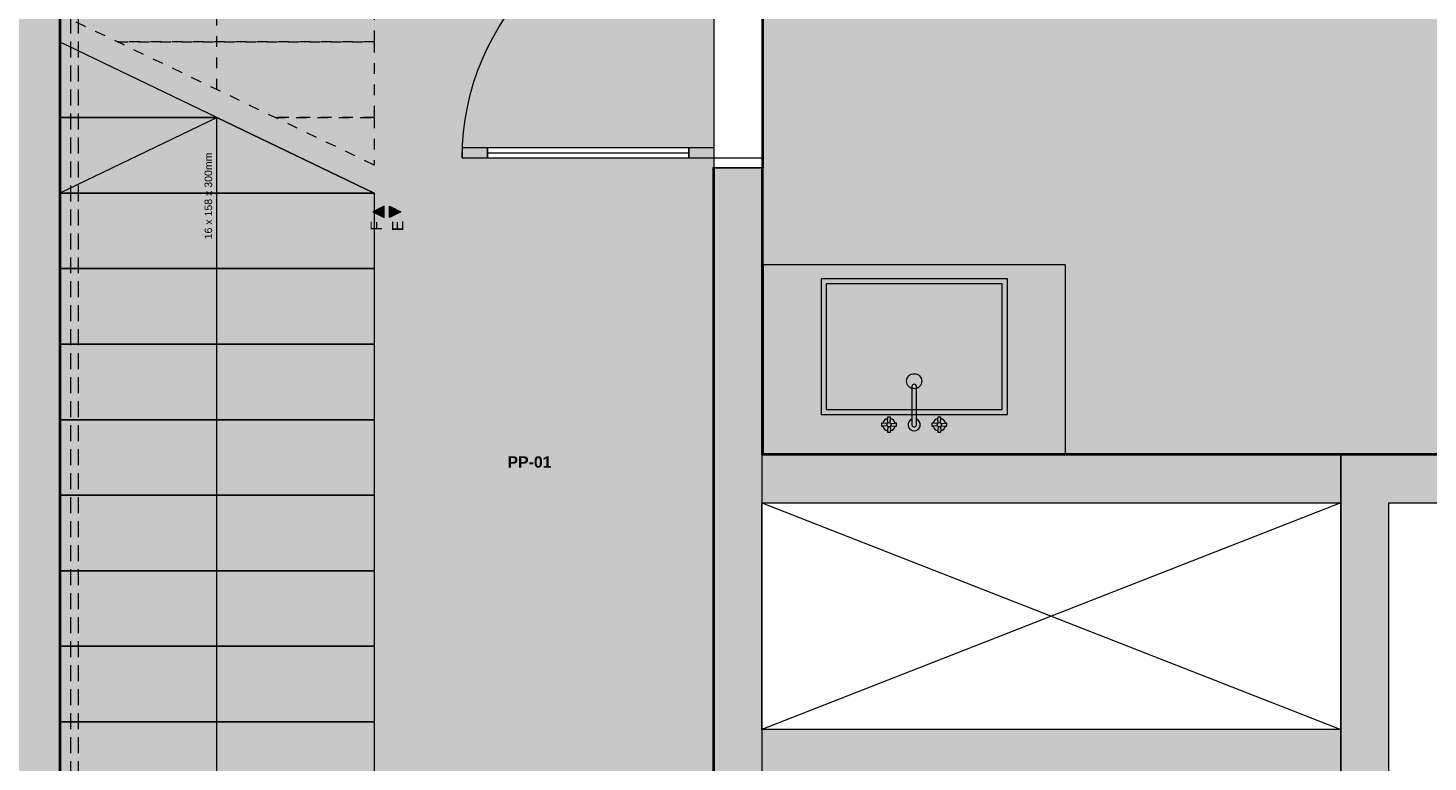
# Model space of a CAD drawing. Header units: millimetres. Extents: x -30 to 102382, y -31808 to 51594.
# Tile 156 of 172: x 74615 to 80176, y 32250 to 35165. Entities that reach past the tile are written whole.
import ezdxf

# ---------------------------------------------------------------- set-up
doc = ezdxf.new("R2010")
doc.units = ezdxf.units.MM
doc.header["$MEASUREMENT"] = 0
for name, pattern in [('Dashed Small', [84.666667, 42.333333, -42.333333]), ('Kontuurjoon 01', [95.25, 63.5, -31.75]), ('Small Dashed', [84.666667, 42.333333, -42.333333]), ('tl_xref_DASH_2.5-1.25', [3750, 2500, -1250]), ('Wipeout_Contour', [1000, 0, -1000])]:
    doc.linetypes.add(name, pattern=pattern)
for name, color, linetype in [('01 Tähis_ avatäited.AR', 7, 'Continuous'), ('05 Sisesein proj.AR', 7, 'Continuous'), ('06 Põrand proj.AR', 7, 'Continuous'), ('08 Konstruktsiooni šahtid ja kanalid proj.AR', 7, 'Continuous'), ('15 Trepp siseosa.AR', 7, 'Continuous'), ('40 SAN SA lõiked ja vaated', 7, 'Continuous'), ('43 Sanitaartehnika.SA', 7, 'Continuous'), ('46 Piire siseosa 1 hidden.SA', 7, 'Continuous'), ('47 Siseviimistlus_ põrand.SA', 7, 'Continuous'), ('47 Siseviimistlus_ sein.SA', 7, 'Continuous')]:
    doc.layers.add(name, color=color, linetype=linetype)
doc.styles.add('GENERATED_STYLE_2', font='arial.ttf')
doc.styles.add('GENERATED_STYLE_3', font='arial.ttf')

# ---------------------------------------------------------------- blocks, each defined once
blk = doc.blocks.new('Rectangular Window Opening 26')
at = {"layer": '47 Siseviimistlus_ sein.SA', "color": 7, "linetype": 'Continuous', "lineweight": 13}
for p, q in [((-750, 5), (750, 5)), ((-750, 0), (-750, 5)), ((-750, 0), (750, 0)), ((750, 0), (750, 5))]:
    blk.add_line(p, q, dxfattribs=at)
blk = doc.blocks.new('Simple Door Opening_7')
at = {"layer": '47 Siseviimistlus_ sein.SA', "color": 7, "linetype": 'Continuous', "lineweight": 13}
for p, q in [((-750, 0), (-750, 5)), ((750, 0), (750, 5))]:
    blk.add_line(p, q, dxfattribs=at)
blk = doc.blocks.new('Double Door 26_2')
at = {"layer": '05 Sisesein proj.AR', "color": 7, "linetype": 'Continuous', "lineweight": 13}
for p, q in [((670, 1000), (710, 1000)), ((-670, 420), (-710, 420)), ((-710, 0), (-750, 0)), ((-750, 0), (-750, -190)), ((-750, 0), (-750, -190)), ((-750, 0), (-750, -190)), ((-710, -190), (-710, 0)), ((-710, 0), (-670, 0)), ((710, 0), (670, 0)), ((750, 0), (710, 0)), ((710, 0), (710, -190)), ((750, -190), (750, 0)), ((750, 0), (750, -190)), ((750, 0), (750, -190)), ((-750, -190), (-710, -190)), ((710, -190), (750, -190))]:
    blk.add_line(p, q, dxfattribs=at)
for centre, radius, start, end in [((710, 0), 1000, 90, 180), ((-710, 0), 420, 0, 90)]:
    blk.add_arc(centre, radius, start, end, dxfattribs=at)
at = {"color": 254, "linetype": 'Wipeout_Contour', "lineweight": 0, "ltscale": 3694.240183}
blk.add_wipeout([(710, 900), (690, 900), (690, 100), (710, 100)], dxfattribs=at).dxf.layer = '05 Sisesein proj.AR'
at = {"color": 254, "linetype": 'Wipeout_Contour', "lineweight": 0, "ltscale": 2953.677448}
blk.add_wipeout([(-710, 320), (-710, 100), (-690, 100), (-690, 320)], dxfattribs=at).dxf.layer = '05 Sisesein proj.AR'
at = {"layer": '05 Sisesein proj.AR', "color": 7, "linetype": 'Continuous', "lineweight": 13, "flags": 128}
for points in [[(710, 900), (710, 100), (690, 100), (690, 900)], [(-710, 320), (-710, 100), (-690, 100), (-690, 320)]]:
    blk.add_lwpolyline(points, close=True, dxfattribs=at)
at = {"color": 254, "linetype": 'Wipeout_Contour', "lineweight": 0, "ltscale": 3630.308583}
blk.add_wipeout([(690, 900), (670, 900), (670, 100), (690, 100)], dxfattribs=at).dxf.layer = '05 Sisesein proj.AR'
at = {"color": 254, "linetype": 'Wipeout_Contour', "lineweight": 0, "ltscale": 2877.810467}
blk.add_wipeout([(-690, 320), (-690, 100), (-670, 100), (-670, 320)], dxfattribs=at).dxf.layer = '05 Sisesein proj.AR'
at = {"layer": '05 Sisesein proj.AR', "color": 7, "linetype": 'Continuous', "lineweight": 13}
for p, q in [((670, 900), (670, 1000)), ((710, 1000), (710, 900)), ((710, 900), (670, 900)), ((690, 900), (690, 100)), ((-710, 420), (-710, 320)), ((-670, 320), (-670, 420)), ((-710, 320), (-670, 320)), ((-690, 320), (-690, 100)), ((-670, 100), (-710, 100)), ((-710, 100), (-710, 0)), ((-670, 0), (-670, 100)), ((670, 0), (670, 100)), ((670, 100), (710, 100)), ((710, 100), (710, 0))]:
    blk.add_line(p, q, dxfattribs=at)
at = {"layer": '05 Sisesein proj.AR', "color": 7, "linetype": 'Continuous', "lineweight": 13, "flags": 128}
for points in [[(690, 900), (690, 100), (670, 100), (670, 900)], [(-690, 320), (-690, 100), (-670, 100), (-670, 320)]]:
    blk.add_lwpolyline(points, close=True, dxfattribs=at)
blk = doc.blocks.new('Label_101_2', base_point=(76613.9, 33404.3))
at = {"layer": '01 Tähis_ avatäited.AR', "color": 7, "lineweight": 13, "insert": (76519.6, 33464.4), "char_height": 45, "attachment_point": 1, "style": 'GENERATED_STYLE_2'}
blk.add_mtext('{\\A1;\\fArial|b1|i0|c0|p0;PP-01{\\A1;\\fArial|b1|i0|c0|p0;\\H0.66000x;\\S^  ;}{\\A1;\\fArial|b1|i0|c0|p0;\\H0.66000x;\\S^  ;} }', dxfattribs=at)
blk = doc.blocks.new('Basin Cabinet 26[786]_2', base_point=(78735, 34224.9))
at = {"layer": '43 Sanitaartehnika.SA', "color": 7, "linetype": 'Continuous', "lineweight": 20}
for p, q in [((78735, 34224.9), (77535, 34224.9)), ((77535, 34224.9), (77535, 33474.9)), ((78735, 34224.9), (78735, 33474.9)), ((78505, 34169.9), (77765, 34169.9)), ((77765, 34169.9), (77765, 33629.9)), ((78485, 34149.9), (77785, 34149.9)), ((77785, 34149.9), (77785, 33649.9)), ((78485, 33649.9), (78485, 34149.9)), ((78505, 33629.9), (78505, 34169.9)), ((77785, 33649.9), (78485, 33649.9)), ((77765, 33629.9), (78505, 33629.9)), ((78028.1, 33594.7), (78010.7, 33595.8)), ((78030.3, 33596.9), (78029.2, 33614.2)), ((78039.7, 33596.9), (78040.8, 33614.2)), ((78041.9, 33594.7), (78059.3, 33595.8)), ((78126.1, 33612.2), (78126.1, 33588.4)), ((78143.9, 33588.4), (78143.9, 33612.2)), ((78228.1, 33594.7), (78210.7, 33595.8)), ((78230.3, 33596.9), (78229.2, 33614.2)), ((78239.7, 33596.9), (78240.8, 33614.2)), ((78241.9, 33594.7), (78259.3, 33595.8)), ((78028.1, 33585.2), (78010.7, 33584.1)), ((78030.3, 33583), (78029.2, 33565.6)), ((78039.7, 33583), (78040.8, 33565.6)), ((78041.9, 33585.2), (78059.3, 33584.1)), ((78228.1, 33585.2), (78210.7, 33584.1)), ((78230.3, 33583), (78229.2, 33565.6)), ((78239.7, 33583), (78240.8, 33565.6)), ((78241.9, 33585.2), (78259.3, 33584.1)), ((78735, 33474.9), (77535, 33474.9))]:
    blk.add_line(p, q, dxfattribs=at)
at = {"layer": '43 Sanitaartehnika.SA', "color": 7, "linetype": 'Continuous', "lineweight": 20, "flags": 128}
for points in [[(78143.9, 33612.2), (78143.9, 33741.9, 1), (78126.1, 33741.9), (78126.1, 33612.2, 5.224191)], [(78005, 33583.7), (78010.7, 33584.1, 0.281997), (78029.2, 33565.6), (78028.8, 33559.9), (78041.2, 33559.9), (78040.8, 33565.6, 0.282111), (78059.3, 33584.1), (78065, 33583.7), (78065, 33596.1), (78059.3, 33595.8, 0.281954), (78040.8, 33614.2), (78041.2, 33619.9), (78028.8, 33619.9), (78029.2, 33614.2, 0.281954), (78010.7, 33595.8), (78005, 33596.1)], [(78205, 33583.7), (78210.7, 33584.1, 0.281997), (78229.2, 33565.6), (78228.8, 33559.9), (78241.2, 33559.9), (78240.8, 33565.6, 0.282111), (78259.3, 33584.1), (78265, 33583.7), (78265, 33596.1), (78259.3, 33595.8, 0.281954), (78240.8, 33614.2), (78241.2, 33619.9), (78228.8, 33619.9), (78229.2, 33614.2, 0.281954), (78210.7, 33595.8), (78205, 33596.1)]]:
    blk.add_lwpolyline(points, format="xyb", close=True, dxfattribs=at)
at = {"layer": '43 Sanitaartehnika.SA', "color": 7, "linetype": 'Continuous', "lineweight": 20}
for centre, radius in [((78135, 33762.5), 30), ((78035, 33589.9), 8.4), ((78235, 33589.9), 8.4)]:
    blk.add_circle(centre, radius, dxfattribs=at)
blk.add_arc((78135, 33589.9), 9, 190, 350, dxfattribs=at)

msp = doc.modelspace()

# ---------------------------------------------------------------- hatches: boundary and pattern name
at = {"layer": '05 Sisesein proj.AR', "linetype": 'Continuous', "lineweight": 13}
for points in [[(74740, 30500), (74740, 37970), (74550, 37970), (74550, 30500)], [(77340, 30500), (77530, 30500), (77530, 34609.9), (77340, 34609.9)], [(79830, 33470), (77530, 33470), (77530, 33280), (79830, 33280)], [(79830, 33280), (80020, 33280), (80020, 33470)], [(79830, 33280), (80020, 33470), (79830, 33470)], [(80020, 33280), (82300, 33280), (82300, 33470), (80020, 33470)], [(79830, 33280), (79830, 30500), (80020, 30500), (80020, 33280)], [(77530, 32189.9), (79830, 32189.9), (79830, 32379.9), (77530, 32379.9)]]:
    msp.add_hatch(color=252, dxfattribs=at).paths.add_polyline_path(points)
at = {"layer": '40 SAN SA lõiked ja vaated', "linetype": 'Continuous', "lineweight": 13}
for points in [[(76029.6, 34412.2), (76029.6, 34457.2), (75984.6, 34434.7)], [(76051.5, 34412.2), (76096.5, 34434.7), (76051.5, 34457.2)]]:
    msp.add_hatch(color=8, dxfattribs=at).paths.add_polyline_path(points)
at = {"layer": '47 Siseviimistlus_ põrand.SA', "linetype": 'Continuous', "lineweight": 0}
for points in [[(82300, 37970), (77530, 37970), (77530, 33469.9), (82300, 33469.9)], [(77340, 36770), (74740, 36770), (74740, 30500), (77340, 30500)]]:
    msp.add_hatch(color=27, dxfattribs=at).paths.add_polyline_path(points)
at = {"layer": '47 Siseviimistlus_ sein.SA', "linetype": 'Continuous', "lineweight": 13}
for points in [[(74745, 30505), (74745, 36609.9), (74740, 36609.9), (74740, 30505)], [(77335, 30505), (77340, 30505), (77340, 34609.9), (77335, 34609.9)], [(77530, 33474.9), (77535, 33474.9), (77535, 34609.9), (77530, 34609.9)], [(77535, 33474.9), (77530, 33469.9), (77535, 33469.9)], [(77535, 33474.9), (77530, 33474.9), (77530, 33469.9)], [(82295, 33474.9), (77535, 33474.9), (77535, 33469.9), (82295, 33469.9)]]:
    msp.add_hatch(color=252, dxfattribs=at).paths.add_polyline_path(points)

# ---------------------------------------------------------------- linework, layer by layer
at = {"layer": '05 Sisesein proj.AR', "color": 7, "linetype": 'Continuous', "lineweight": 20}
msp.add_line((77340, 34609.9), (77530, 34609.9), dxfattribs=at)
at = {"layer": '05 Sisesein proj.AR', "color": 7, "linetype": 'Continuous', "lineweight": 20, "flags": 128}
for points in [[(74740, 30500), (74740, 37970)], [(77340, 34609.9), (77340, 30500)], [(77530, 33470), (77530, 34609.9)], [(80020, 33470), (77530, 33470)], [(82300, 33470), (80020, 33470)], [(77530, 32379.9), (77530, 33280)], [(77530, 33280), (79830, 33280)], [(79830, 33280), (79830, 32379.9)], [(80020, 30500), (80020, 33280)], [(80020, 33280), (82300, 33280)], [(79830, 32379.9), (77530, 32379.9)]]:
    msp.add_lwpolyline(points, dxfattribs=at)
at = {"layer": '06 Põrand proj.AR', "color": 7, "linetype": 'Continuous', "lineweight": 20, "flags": 128}
for points in [[(77530, 30500), (79830, 30500), (79830, 33469.9), (82300, 33469.9), (82300, 37970), (77530, 37970)], [(74740, 30500), (77340, 30500), (77340, 36770), (74740, 36770)], [(79830, 30260), (82490, 30260), (82490, 33469.9), (79830, 33469.9)]]:
    msp.add_lwpolyline(points, close=True, dxfattribs=at)
at = {"layer": '08 Konstruktsiooni šahtid ja kanalid proj.AR', "color": 251, "linetype": 'Continuous', "lineweight": 13, "flags": 128}
for points in [[(77530, 33279.9), (79830, 32379.9)], [(79830, 33279.9), (77530, 32379.9)]]:
    msp.add_lwpolyline(points, dxfattribs=at)
at = {"layer": '15 Trepp siseosa.AR', "color": 7, "linetype": 'Small Dashed', "lineweight": 20}
for p, q in [((75365, 34920.9), (75365, 36609.9)), ((75990, 34620.9), (74740, 35220.9)), ((74971.1, 35109.9), (75990, 35109.9)), ((75990, 35109.9), (74971.1, 35109.9)), ((75596.1, 34809.9), (75990, 34809.9)), ((75990, 34809.9), (75596.1, 34809.9))]:
    msp.add_line(p, q, dxfattribs=at)
at = {"layer": '15 Trepp siseosa.AR', "color": 7, "linetype": 'Dashed Small', "lineweight": 20}
for p, q in [((75990, 35409.9), (75990, 35109.9)), ((75990, 35109.9), (75990, 34809.9)), ((75990, 34809.9), (75990, 34620.9))]:
    msp.add_line(p, q, dxfattribs=at)
at = {"layer": '15 Trepp siseosa.AR', "color": 7, "linetype": 'Continuous', "lineweight": 20}
for p, q in [((74740, 34809.9), (74740, 35109.9)), ((75990, 34509.9), (74740, 35109.9)), ((74740, 34509.9), (74740, 34809.9)), ((74740, 34809.9), (75365, 34809.9)), ((75365, 34809.9), (74740, 34809.9)), ((74740, 34509.9), (75365, 34809.9)), ((75365, 32409.9), (75365, 34809.9)), ((75365, 34809.9), (75990, 34509.9)), ((74740, 34209.9), (74740, 34509.9)), ((74740, 34509.9), (75990, 34509.9)), ((75990, 34509.9), (74740, 34509.9)), ((75990, 34509.9), (75990, 34209.9)), ((74740, 33909.9), (74740, 34209.9)), ((74740, 34209.9), (75990, 34209.9)), ((75990, 34209.9), (74740, 34209.9)), ((75990, 34209.9), (75990, 33909.9)), ((74740, 33609.9), (74740, 33909.9)), ((74740, 33909.9), (75990, 33909.9)), ((75990, 33909.9), (74740, 33909.9)), ((75990, 33909.9), (75990, 33609.9)), ((74740, 33309.9), (74740, 33609.9)), ((74740, 33609.9), (75990, 33609.9)), ((75990, 33609.9), (74740, 33609.9)), ((75990, 33609.9), (75990, 33309.9)), ((74740, 33009.9), (74740, 33309.9)), ((74740, 33309.9), (75990, 33309.9)), ((75990, 33309.9), (74740, 33309.9)), ((75990, 33309.9), (75990, 33009.9)), ((74740, 32709.9), (74740, 33009.9)), ((74740, 33009.9), (75990, 33009.9)), ((75990, 33009.9), (74740, 33009.9)), ((75990, 33009.9), (75990, 32709.9)), ((74740, 32409.9), (74740, 32709.9)), ((74740, 32709.9), (75990, 32709.9)), ((75990, 32709.9), (74740, 32709.9)), ((75990, 32709.9), (75990, 32409.9)), ((74740, 32109.9), (74740, 32409.9)), ((74740, 32409.9), (75990, 32409.9)), ((75990, 32409.9), (74740, 32409.9)), ((75365, 32109.9), (75365, 32409.9)), ((75990, 32409.9), (75990, 32109.9))]:
    msp.add_line(p, q, dxfattribs=at)
at = {"layer": '40 SAN SA lõiked ja vaated', "color": 8, "linetype": 'Continuous', "lineweight": 13, "flags": 128}
for points in [[(76029.6, 34412.2), (76029.6, 34457.2), (75984.6, 34434.7)], [(76051.5, 34412.2), (76051.5, 34457.2), (76096.5, 34434.7)]]:
    msp.add_lwpolyline(points, close=True, dxfattribs=at)
at = {"layer": '46 Piire siseosa 1 hidden.SA', "color": 7, "linetype": 'Kontuurjoon 01', "lineweight": 20}
for p, q in [((74785, 31809.9), (74785, 36609.9)), ((74785, 31809.9), (74785, 36609.9)), ((74815, 31809.9), (74815, 36609.9)), ((74815, 31809.9), (74815, 36609.9))]:
    msp.add_line(p, q, dxfattribs=at)
at = {"layer": '47 Siseviimistlus_ põrand.SA', "color": 253, "linetype": 'tl_xref_DASH_2.5-1.25', "lineweight": 13, "flags": 128}
for points in [[(82300, 37970), (77530, 37970), (77530, 33469.9), (82300, 33469.9)], [(77340, 36770), (74740, 36770), (74740, 30500), (77340, 30500)]]:
    msp.add_lwpolyline(points, close=True, dxfattribs=at)
at = {"layer": '47 Siseviimistlus_ sein.SA', "color": 7, "linetype": 'Continuous', "lineweight": 20}
for p, q in [((77340, 34609.9), (77335, 34609.9)), ((77530, 34609.9), (77535, 34609.9))]:
    msp.add_line(p, q, dxfattribs=at)
at = {"layer": '47 Siseviimistlus_ sein.SA', "color": 7, "linetype": 'Continuous', "lineweight": 20, "flags": 128}
for points in [[(74740, 36609.9), (74740, 30505)], [(74745, 30505), (74745, 36609.9)], [(77335, 34609.9), (77335, 30505)], [(77340, 30505), (77340, 34609.9)], [(77530, 34609.9), (77530, 33469.9)], [(77535, 33474.9), (77535, 34609.9)], [(77530, 33469.9), (77535, 33469.9)], [(82295, 33474.9), (77535, 33474.9)], [(77535, 33469.9), (82295, 33469.9)]]:
    msp.add_lwpolyline(points, dxfattribs=at)

# ---------------------------------------------------------------- block references
at = {"layer": '01 Tähis_ avatäited.AR', "color": 7, "linetype": 'Continuous', "lineweight": 13}
msp.add_blockref('Label_101_2', (76613.9, 33404.3), dxfattribs=at)
at = {"layer": '43 Sanitaartehnika.SA', "color": 7, "linetype": 'Continuous', "lineweight": 20}
msp.add_blockref('Basin Cabinet 26[786]_2', (78735, 34224.9), dxfattribs=at)
at = {"layer": '47 Siseviimistlus_ sein.SA', "color": 7, "linetype": 'Continuous', "lineweight": 13, "xscale": -1, "zscale": 1000, "rotation": 90}
msp.add_blockref('Simple Door Opening_7', (77340, 35359.9), dxfattribs=at)
at = {"layer": '47 Siseviimistlus_ sein.SA', "color": 7, "linetype": 'Continuous', "lineweight": 13, "zscale": 1000, "rotation": 270}
msp.add_blockref('Rectangular Window Opening 26', (77530, 35359.9), dxfattribs=at)

# ---------------------------------------------------------------- texts
at = {"layer": '15 Trepp siseosa.AR', "color": 253, "lineweight": 13, "insert": (75355.2, 34509.9), "char_height": 30, "attachment_point": 8, "rotation": 90, "style": 'GENERATED_STYLE_3'}
msp.add_mtext('{\\A1;\\fArial|b0|i0|c0|p0;16 x 158 x 300mm{\\A1;\\fArial|b0|i0|c0|p0;\\H0.66000x;\\S^  ;}{\\A1;\\fArial|b0|i0|c0|p0;\\H0.66000x;\\S^  ;}{\\A1;\\fArial|b0|i0|c0|p0;\\H0.66000x;\\S^  ;}}', dxfattribs=at)
at = {"layer": '15 Trepp siseosa.AR', "color": 253, "lineweight": 13, "insert": (75365, 34509.9), "char_height": 30, "attachment_point": 2, "style": 'GENERATED_STYLE_3'}
msp.add_mtext('{\\A1;\\fArial|b0|i0|c0|p0;\\H0.66000x;\\S^  ;}{\\A1;\\fArial|b0|i0|c0|p0;\\H0.66000x;\\S^  ;}{\\A1;\\fArial|b0|i0|c0|p0;\\H0.66000x;\\S^  ;}', dxfattribs=at)
at = {"layer": '40 SAN SA lõiked ja vaated', "color": 8, "lineweight": 13, "char_height": 45, "rotation": 90, "style": 'GENERATED_STYLE_3'}
for s, insert, attachment_point in [('{\\A1;\\fArial|b0|i0|c0|p0;   F}', (76020.6, 34398.7), 9), ('{\\A1;\\fArial|b0|i0|c0|p0;   E}', (76105.5, 34306.1), 7)]:
    msp.add_mtext(s, dxfattribs=dict(at, insert=insert, attachment_point=attachment_point))

# ---------------------------------------------------------------- next in the draw order: block references
at = {"layer": '05 Sisesein proj.AR', "color": 7, "linetype": 'Continuous', "lineweight": 13, "xscale": -1, "zscale": 1000, "rotation": 90}
msp.add_blockref('Double Door 26_2', (77340, 35359.9), dxfattribs=at)

doc.saveas('drawing.dxf')
